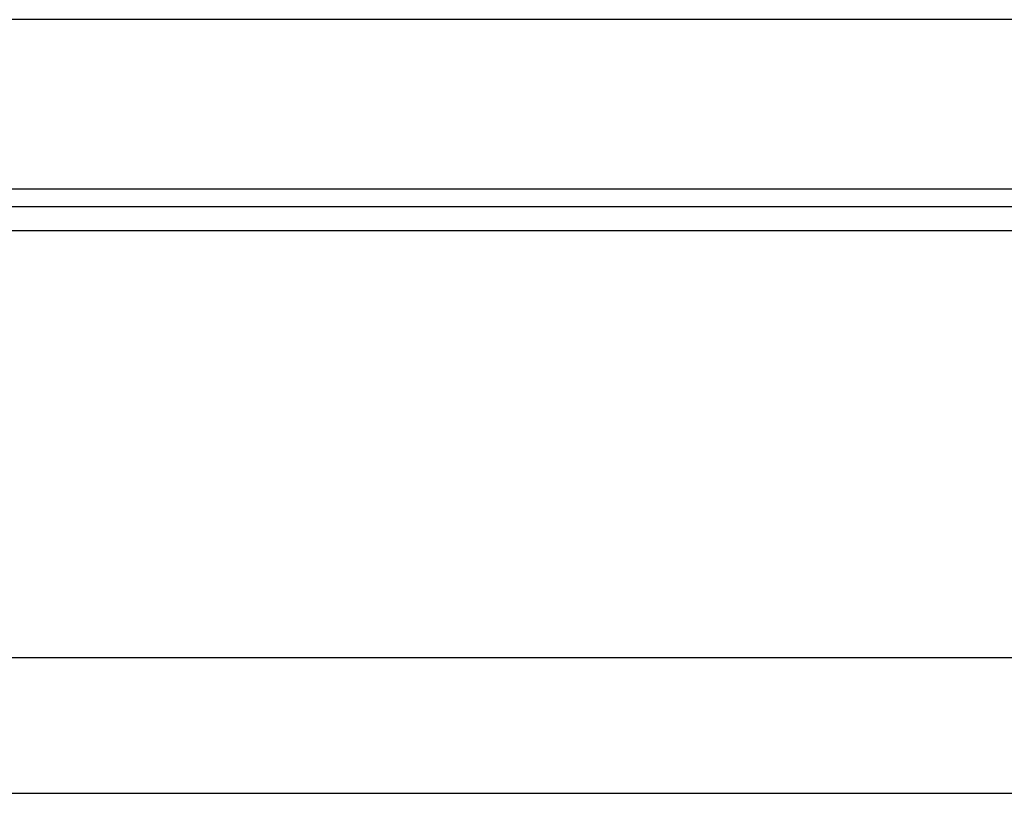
# Model space of a CAD drawing. Header units: millimetres. Extents: x 14 to 555, y 152 to 338.
# Tile 23 of 47: x 403 to 417, y 178 to 189. Entities that reach past the tile are written whole.
import ezdxf

# ---------------------------------------------------------------- set-up
doc = ezdxf.new("R2010")
doc.units = ezdxf.units.MM
doc.header["$LTSCALE"] = 0.15
doc.layers.add('2', color=7, linetype='CONTINUOUS', true_color=0xffffff)
doc.layers.add('OUT', color=3, linetype='CONTINUOUS')

msp = doc.modelspace()

# ---------------------------------------------------------------- linework, layer by layer
at = {"layer": '2', "color": 0, "linetype": 'Continuous'}
for p, q in [((296.82, 186.18), (543.078, 186.18)), ((297.041, 185.827), (543.078, 185.827)), ((298.682, 179.534), (543.078, 179.534)), ((243.078, 177.534), (543.078, 177.534))]:
    msp.add_line(p, q, dxfattribs=at)
at = {"layer": 'OUT', "color": 0}
for p, q in [((454.078, 188.934), (382.078, 188.934)), ((488.078, 186.434), (348.078, 186.434))]:
    msp.add_line(p, q, dxfattribs=at)

doc.saveas('drawing.dxf')
